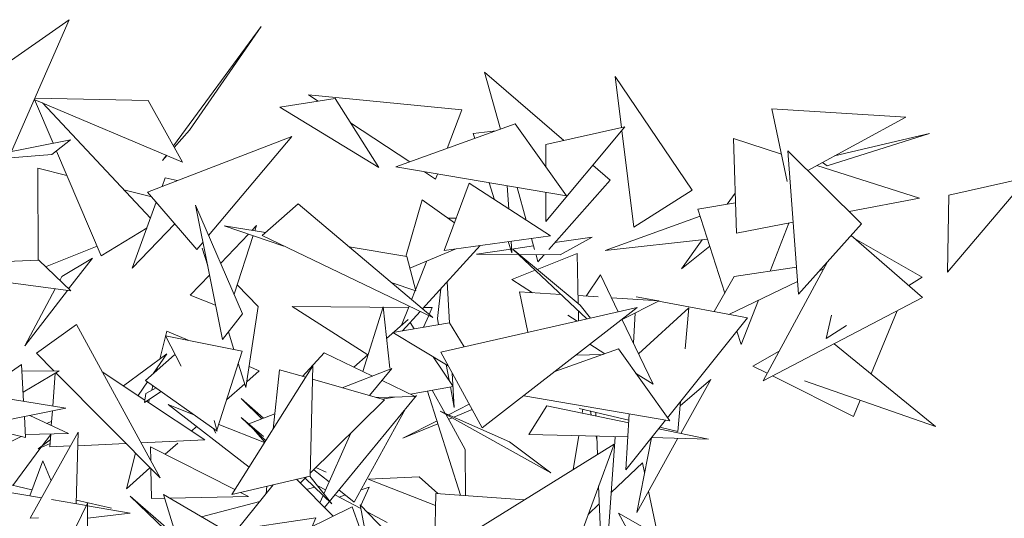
# Model space of a CAD drawing. Header units: millimetres. Extents: x -14485 to 13127, y -18923 to 3272.
# Tile 115 of 119: x 12162 to 12387, y 2869 to 2983. Entities that reach past the tile are written whole.
import ezdxf

# ---------------------------------------------------------------- set-up
doc = ezdxf.new("R2010")
doc.units = ezdxf.units.MM
doc.layers.add('G-IMPT', color=7, linetype='Continuous', lineweight=5)

# ---------------------------------------------------------------- blocks, each defined once
blk = doc.blocks.new('ÁRVORES ORNAMENTAIS - Pequeno e Médio Porte - Ipê-roxo-2865575-CORTE_CALÇADA')
at = {"layer": 'G-IMPT', "color": 253, "true_color": 0xaaaaaa}
for p, q in [((8401.49, 2960.64), (8433.41, 2982.95)), ((8420.29, 2952.92), (8433.41, 2982.95)), ((8457.22, 2954.2), (8477.22, 2981.37)), ((8460.92, 2957.77), (8477.22, 2981.37)), ((8531.89, 2957.97), (8528.23, 2970.95)), ((8546.32, 2955.43), (8528.23, 2970.95)), ((8575.57, 2944.1), (8558, 2969.97)), ((8559.44, 2958.36), (8558, 2969.97)), ((8459.3, 2950.46), (8425.46, 2964.76)), ((8429.77, 2954.77), (8425.51, 2964.74)), ((8451.46, 2964.54), (8425.61, 2965.09)), ((8451.97, 2937.66), (8427.33, 2963.97)), ((8459.3, 2950.46), (8451.46, 2964.54)), ((8494.16, 2964.95), (8481.48, 2962.97)), ((8490.26, 2964.34), (8488.02, 2965.83)), ((8523.02, 2962.42), (8488.02, 2965.83)), ((8504.1, 2949.22), (8494.16, 2964.95)), ((8504.1, 2949.22), (8481.48, 2962.97)), ((8519.68, 2953.57), (8523.02, 2962.42)), ((8593.81, 2962.61), (8597.31, 2946.08)), ((8593.81, 2962.61), (8624.38, 2960.72)), ((8511.15, 2950.5), (8497.62, 2959.46)), ((8601.96, 2948.59), (8624.38, 2960.72)), ((8460.92, 2957.77), (8457.42, 2953.84)), ((8535.24, 2959.17), (8507.99, 2949.36)), ((8530.79, 2957.57), (8525.61, 2957.01)), ((8535.24, 2959.17), (8546.94, 2942.78)), ((8542.23, 2954.52), (8560.26, 2958.55)), ((8542.24, 2936.95), (8560.26, 2958.55)), ((8562.25, 2935.62), (8559.52, 2957.67)), ((8408.02, 2950.52), (8433.76, 2955.55)), ((8429.49, 2952.19), (8433.76, 2955.55)), ((8451.32, 2943.64), (8484.23, 2956.3)), ((8465.24, 2933.71), (8484.23, 2956.3)), ((8525.61, 2957.01), (8525.99, 2955.84)), ((8585, 2955.82), (8585.71, 2934.28)), ((8585, 2955.82), (8595.99, 2952.31)), ((8629.74, 2957.01), (8606.38, 2949.6)), ((8608.11, 2951.92), (8629.74, 2957.01)), ((8440.75, 2929.09), (8430.53, 2953)), ((8542.23, 2949.37), (8542.23, 2954.52)), ((8599.83, 2920.39), (8597.44, 2953.07)), ((8614.27, 2936.38), (8597.44, 2953.07)), ((8408.02, 2950.52), (8429.49, 2952.19)), ((8454.74, 2950.84), (8455.61, 2952.02)), ((8455.74, 2951.96), (8454.74, 2950.84)), ((8605.33, 2950.41), (8606.38, 2949.6)), ((8426.33, 2928.1), (8426.26, 2949.09)), ((8426.26, 2949.09), (8432.92, 2947.41)), ((8546.94, 2942.78), (8507.99, 2949.36)), ((8517.04, 2946.59), (8514.54, 2948.25)), ((8556.9, 2946.35), (8552.93, 2949.76)), ((8604.07, 2949.73), (8627.51, 2942.25)), ((8454.62, 2944.91), (8455.34, 2946.9)), ((8458.09, 2946.25), (8455.34, 2946.9)), ((8517.04, 2946.59), (8517.48, 2947.76)), ((8542.89, 2930.55), (8556.9, 2946.35)), ((8633.9, 2925.4), (8652.21, 2946.99)), ((8634.18, 2942.97), (8652.21, 2946.99)), ((8445.9, 2944.14), (8452.27, 2942.53)), ((8462.58, 2930.54), (8451.32, 2943.64)), ((8524.7, 2945.64), (8519.01, 2930.29)), ((8524.7, 2945.64), (8543.24, 2933.67)), ((8529.26, 2945.77), (8530.52, 2941.88)), ((8533.41, 2945.06), (8533.77, 2939.78)), ((8537.74, 2937.22), (8535.64, 2944.69)), ((8575.57, 2944.1), (8562.25, 2935.62)), ((8510.24, 2928.97), (8513.96, 2941.88)), ((8521.36, 2936.63), (8513.96, 2941.88)), ((8542.24, 2936.95), (8542.24, 2943.57)), ((8585.41, 2943.4), (8583.61, 2940.86)), ((8611.44, 2939.18), (8627.51, 2942.25)), ((8633.9, 2925.4), (8634.18, 2942.97)), ((8447.82, 2926.26), (8453.31, 2941.33)), ((8468.42, 2910.04), (8462.24, 2940.62)), ((8472.99, 2915.88), (8462.24, 2940.62)), ((8477.45, 2933.73), (8485.71, 2940.98)), ((8485.71, 2940.98), (8516.39, 2915.01)), ((8585.48, 2941.18), (8576.92, 2939.71)), ((8576.92, 2939.71), (8583.03, 2920.58)), ((8521.75, 2937.67), (8519.86, 2937.7)), ((8577.41, 2938.18), (8555.71, 2930.32)), ((8451.19, 2935.52), (8440.75, 2929.09)), ((8447.82, 2926.26), (8457.57, 2936.37)), ((8482.44, 2931.33), (8468.78, 2935.97)), ((8478.19, 2934.38), (8468.78, 2935.97)), ((8476.2, 2936.01), (8475.14, 2934.89)), ((8475.8, 2934.78), (8476.2, 2936.01)), ((8585.71, 2934.28), (8598.64, 2936.74)), ((8597.68, 2936.56), (8593.37, 2925.62)), ((8599.83, 2920.39), (8614.27, 2936.38)), ((8474.36, 2934.07), (8467.99, 2927.38)), ((8471.05, 2920.34), (8475.45, 2933.7)), ((8477.45, 2933.73), (8516.39, 2915.01)), ((8519.01, 2930.29), (8543.24, 2933.67)), ((8534.28, 2932.42), (8534.46, 2929.75)), ((8539.63, 2930.52), (8538.91, 2933.07)), ((8544.26, 2932.1), (8552.8, 2933.37)), ((8545.49, 2929.3), (8552.8, 2933.37)), ((8579.1, 2932.89), (8555.71, 2930.32)), ((8577.87, 2932.76), (8573.15, 2926.1)), ((8628.18, 2919.6), (8611.86, 2933.71)), ((8628.09, 2924.23), (8612.63, 2933.04)), ((8428.03, 2926.61), (8439.79, 2931.33)), ((8462.58, 2930.54), (8463.95, 2932.17)), ((8465.03, 2926.8), (8463.76, 2930.86)), ((8510.45, 2928.94), (8497.32, 2931.15)), ((8511.14, 2926.32), (8521.52, 2930.64)), ((8527.2, 2931.43), (8514.04, 2917)), ((8526.35, 2929.44), (8534.19, 2930.6)), ((8533.63, 2932.33), (8534.46, 2929.75)), ((8534.4, 2930.64), (8539.39, 2931.38)), ((8551.53, 2914.72), (8534.66, 2930.61)), ((8550.07, 2917.87), (8534.66, 2930.61)), ((8579.6, 2931.32), (8573.15, 2926.1)), ((8426.48, 2928.1), (8415.03, 2927.6)), ((8433.77, 2921.09), (8426.48, 2928.1)), ((8438.71, 2928.56), (8431.74, 2924.38)), ((8438.71, 2928.56), (8433.3, 2921.54)), ((8512.52, 2921.12), (8510.45, 2928.94)), ((8515.07, 2927.96), (8512.46, 2921.34)), ((8535.97, 2929.37), (8526.35, 2929.44)), ((8545.49, 2929.3), (8536.16, 2929.37)), ((8540.41, 2927.75), (8539.96, 2929.34)), ((8549.37, 2929.62), (8540.24, 2926)), ((8540.41, 2927.75), (8541.81, 2929.33)), ((8549.37, 2929.62), (8549.61, 2918.21)), ((8539.76, 2925.8), (8534.45, 2923.69)), ((8585.21, 2924.38), (8599.38, 2926.54)), ((8606.58, 2927.87), (8591.77, 2900.57)), ((8604.51, 2925.57), (8605.63, 2926.11)), ((8433.77, 2921.09), (8413.49, 2923.86)), ((8431.27, 2923.5), (8431.74, 2924.38)), ((8465.45, 2924.71), (8461.06, 2920.09)), ((8539.17, 2920.69), (8534.45, 2923.69)), ((8554.65, 2924.76), (8551.42, 2919.91)), ((8554.65, 2924.76), (8558.72, 2916.35)), ((8580.63, 2916.37), (8585.21, 2924.38)), ((8628.09, 2924.23), (8625.06, 2922.3)), ((8423.28, 2908.55), (8430.24, 2921.58)), ((8433.03, 2921.19), (8423.28, 2908.55)), ((8476.54, 2917.55), (8471.77, 2922.52)), ((8512.52, 2921.12), (8506.93, 2923.02)), ((8512.39, 2921.17), (8511.57, 2919.09)), ((8518.21, 2921.57), (8517.46, 2914.8)), ((8519.69, 2923.2), (8520.22, 2913.81)), ((8583.96, 2915.74), (8599.63, 2923.24)), ((8466.84, 2917.84), (8461.06, 2920.09)), ((8536.21, 2920.88), (8538.08, 2911.65)), ((8536.21, 2920.88), (8545.62, 2920.28)), ((8549.57, 2920.03), (8554.17, 2919.73)), ((8557.18, 2919.54), (8568.03, 2918.84)), ((8562.84, 2919.76), (8567.45, 2918.88)), ((8590.75, 2918.99), (8586.77, 2908.88)), ((8628.18, 2919.6), (8591.77, 2900.57)), ((8473.76, 2899.08), (8476.54, 2917.55)), ((8510.87, 2917.32), (8484.31, 2917.51)), ((8501.56, 2906.51), (8484.31, 2917.51)), ((8505.07, 2917.46), (8500.45, 2902.75)), ((8506.59, 2903.44), (8505.07, 2917.46)), ((8510.98, 2917.61), (8509.27, 2913.26)), ((8516.3, 2917.28), (8514.3, 2917.29)), ((8516.3, 2917.28), (8515.58, 2915.7)), ((8518.22, 2907.13), (8563.05, 2917.34)), ((8527.69, 2889.85), (8563.05, 2917.34)), ((8552.39, 2914.91), (8550.07, 2917.87)), ((8559.59, 2914.55), (8568.03, 2918.84)), ((8563.37, 2906.73), (8574.81, 2917.25)), ((8567.93, 2918.79), (8588.2, 2914.94)), ((8573.99, 2907.91), (8574.81, 2917.25)), ((8468.42, 2910.04), (8472.99, 2915.88)), ((8510.76, 2914.57), (8505.85, 2910.27)), ((8513.49, 2916.41), (8509.48, 2912)), ((8515.47, 2915.45), (8514.28, 2912.81)), ((8517.46, 2914.8), (8517.73, 2913.39)), ((8549.34, 2914.22), (8547.25, 2915.55)), ((8549.65, 2916.49), (8549.69, 2914.3)), ((8559.55, 2914.62), (8566.71, 2899.84)), ((8562.62, 2916.09), (8562.21, 2909.14)), ((8588.2, 2914.94), (8569.96, 2892.15)), ((8607.41, 2915.53), (8606.15, 2910.24)), ((8616.42, 2902.15), (8622.38, 2916.57)), ((8435.12, 2913.4), (8425.93, 2906.88)), ((8435.12, 2913.4), (8454.16, 2878.44)), ((8520.23, 2913.81), (8507.3, 2911.64)), ((8512.19, 2912.46), (8511.21, 2913.9)), ((8523.59, 2908.36), (8520.23, 2913.81)), ((8610.82, 2913.22), (8606.15, 2910.24)), ((8455.74, 2911.92), (8454.1, 2905.55)), ((8472.88, 2907.39), (8455.44, 2910.84)), ((8455.44, 2910.84), (8458.99, 2903.96)), ((8460.59, 2909.83), (8455.74, 2911.92)), ((8471.03, 2907.76), (8469.77, 2911.76)), ((8519.92, 2904.04), (8507.3, 2911.64)), ((8585.79, 2911.93), (8586.77, 2908.88)), ((8558.76, 2907.86), (8544.27, 2902.73)), ((8552.24, 2908.93), (8555.68, 2906.77)), ((8558.76, 2907.86), (8570.47, 2891.43)), ((8607.97, 2909.04), (8631.12, 2890.18)), ((8425.93, 2906.88), (8429.91, 2902.87)), ((8445.82, 2899.43), (8455.73, 2906.75)), ((8457.47, 2906.48), (8450.82, 2900.7)), ((8452.68, 2902.32), (8455.73, 2906.75)), ((8472.88, 2907.39), (8467.11, 2889.3)), ((8491.6, 2907), (8486.68, 2901.61)), ((8491.6, 2907), (8502.68, 2901.68)), ((8501.65, 2906.59), (8498.4, 2903.74)), ((8521.08, 2899.33), (8516.5, 2906.09)), ((8527.69, 2889.85), (8518.22, 2907.13)), ((8549.07, 2906.47), (8555.28, 2906.63)), ((8589.47, 2903.93), (8595.46, 2907.37)), ((8422.58, 2904.29), (8412.76, 2897.6)), ((8423.02, 2895.91), (8422.58, 2904.29)), ((8453.61, 2903.67), (8453.43, 2902.97)), ((8470.58, 2874.7), (8489.04, 2903.99)), ((8473.76, 2899.08), (8472.01, 2904.64)), ((8476.77, 2902.83), (8474.48, 2903.82)), ((8488.43, 2878.87), (8489.04, 2903.99)), ((8495.74, 2899), (8507.08, 2903.38)), ((8501.97, 2897.21), (8507.08, 2903.38)), ((8519.44, 2904.33), (8520.11, 2900.77)), ((8592.72, 2902.31), (8589.47, 2903.93)), ((8422.66, 2902.81), (8431.14, 2902.88)), ((8422.91, 2897.99), (8431.14, 2902.88)), ((8429.68, 2894.81), (8430.22, 2902.33)), ((8430.36, 2902.41), (8454.16, 2878.44)), ((8440.97, 2902.65), (8450.67, 2896.21)), ((8476.77, 2902.83), (8473.95, 2900.33)), ((8481.45, 2903.12), (8479.97, 2889.59)), ((8481.45, 2903.12), (8487.41, 2901.4)), ((8488.97, 2900.95), (8505.4, 2896.22)), ((8520.86, 2902.31), (8521.3, 2894.47)), ((8562.67, 2902.37), (8566.71, 2899.84)), ((8612.43, 2892.49), (8593.94, 2901.7)), ((8401.18, 2899.5), (8432.67, 2894.32)), ((8449.17, 2897.21), (8451.32, 2900.35)), ((8467.17, 2889.09), (8450.82, 2900.7)), ((8450.88, 2897.71), (8453.24, 2898.99)), ((8452.53, 2899.49), (8452.27, 2898.46)), ((8473.49, 2899.93), (8469.32, 2896.23)), ((8504.82, 2900.65), (8512.41, 2897.01)), ((8521.08, 2899.33), (8511.3, 2897.54)), ((8520.41, 2899.21), (8521.3, 2894.47)), ((8572.85, 2894.88), (8579.85, 2900.9)), ((8572.99, 2888.6), (8579.85, 2900.9)), ((8601.25, 2900.55), (8631.12, 2890.18)), ((8454.44, 2898.13), (8450.59, 2895.65)), ((8450.88, 2897.71), (8450.59, 2895.65)), ((8472.65, 2896.52), (8477.41, 2891.93)), ((8472.65, 2896.52), (8477.79, 2892.07)), ((8512.72, 2897.25), (8491.67, 2871.7)), ((8512.41, 2897.01), (8503.49, 2896.77)), ((8507.66, 2896.88), (8504.87, 2896.37)), ((8522.76, 2874.49), (8515.21, 2898.26)), ((8519.24, 2893.15), (8516.29, 2898.46)), ((8570.47, 2891.43), (8537.16, 2897.2)), ((8407.22, 2889.3), (8432.67, 2894.32)), ((8451.06, 2895.96), (8464.36, 2887.12)), ((8451.74, 2896.39), (8451.54, 2895.64)), ((8461.86, 2892.86), (8455.99, 2895.17)), ((8474.5, 2880.92), (8455.99, 2895.17)), ((8505.4, 2896.22), (8488.44, 2879.51)), ((8498.5, 2872.95), (8510.21, 2894.21)), ((8520.01, 2892.82), (8524.74, 2895.23)), ((8538.33, 2888.37), (8542.42, 2894.88)), ((8542.42, 2894.88), (8561.13, 2891.04)), ((8549.84, 2894.3), (8561.16, 2891.64)), ((8572.33, 2889.02), (8572.93, 2895.87)), ((8612.43, 2892.49), (8613.94, 2896.15)), ((8423.45, 2887.64), (8423.2, 2892.45)), ((8424.41, 2892.69), (8433.28, 2888.54)), ((8429.35, 2890.37), (8429.6, 2893.71)), ((8478.27, 2886.9), (8472.68, 2892.22)), ((8477.8, 2887.89), (8472.68, 2892.22)), ((8474.42, 2890.77), (8480.35, 2893.06)), ((8533.94, 2886.65), (8518.06, 2893.68)), ((8518.06, 2893.68), (8543.38, 2879.63)), ((8523.83, 2884.92), (8519.35, 2892.96)), ((8519.99, 2891.8), (8520.82, 2892.14)), ((8521.19, 2892.29), (8525.4, 2894.03)), ((8550.53, 2893.21), (8550.67, 2894.11)), ((8552.57, 2892.79), (8552.36, 2893.71)), ((8553.61, 2893.41), (8553.65, 2892.57)), ((8561.25, 2893.03), (8560.48, 2880.31)), ((8423.45, 2887.64), (8412.63, 2890.36)), ((8428.36, 2890.84), (8429.43, 2891.38)), ((8462.48, 2890.17), (8461.32, 2889.14)), ((8466.51, 2891.55), (8467.17, 2889.09)), ((8478.02, 2886.5), (8467.54, 2890.63)), ((8509.59, 2887.5), (8517.37, 2891.47)), ((8509.59, 2887.5), (8517.58, 2890.8)), ((8569.51, 2891.59), (8560.48, 2880.31)), ((8568.23, 2889.99), (8572.33, 2889.02)), ((8413.61, 2883.4), (8422.47, 2887.87)), ((8423.41, 2888.33), (8433.28, 2888.54)), ((8435.47, 2888.86), (8424.52, 2869.24)), ((8427.29, 2885.76), (8429.21, 2888.33)), ((8429, 2885.51), (8429.21, 2888.45)), ((8435.47, 2888.86), (8435.05, 2872.52)), ((8466.37, 2889.65), (8466.9, 2888.63)), ((8478.06, 2886.57), (8475.46, 2889.57)), ((8497.72, 2888.65), (8491.54, 2874.85)), ((8538.33, 2888.37), (8560.93, 2887.78)), ((8548.46, 2880.39), (8549.7, 2888.07)), ((8553.85, 2887.21), (8553.68, 2887.97)), ((8553.82, 2887.96), (8553.98, 2883.81)), ((8558.05, 2887.85), (8556.25, 2862.47)), ((8562.94, 2870.58), (8566.28, 2887.55)), ((8562.94, 2870.58), (8572.36, 2887.48)), ((8566.35, 2887.63), (8579.35, 2887.29)), ((8567.95, 2889.63), (8579.35, 2887.29)), ((8420.59, 2876.73), (8426.99, 2885.35)), ((8426.34, 2885.06), (8429.12, 2887.1)), ((8426.34, 2885.06), (8429.06, 2886.29)), ((8429, 2885.51), (8433.73, 2885.73)), ((8435.39, 2885.8), (8446.35, 2886.3)), ((8449.79, 2886.46), (8464.36, 2887.12)), ((8451.95, 2885.57), (8471.25, 2875.77)), ((8451.95, 2885.57), (8452.03, 2882.35)), ((8458.23, 2886.4), (8455.35, 2883.85)), ((8522.9, 2864.5), (8557.79, 2886.18)), ((8533.94, 2886.65), (8543.38, 2879.63)), ((8545.61, 2853.22), (8557.79, 2886.18)), ((8448.56, 2884.08), (8446.47, 2875.98)), ((8523.87, 2874.41), (8523.83, 2884.92)), ((8427.41, 2882.33), (8424.41, 2874.34)), ((8429.3, 2877.8), (8427.41, 2882.33)), ((8451.86, 2880.75), (8446.47, 2875.98)), ((8489.74, 2880.8), (8492.1, 2879.72)), ((8557.15, 2875.11), (8564.29, 2881.85)), ((8564.29, 2881.85), (8564.74, 2879.71)), ((8407.71, 2879.72), (8424.93, 2875.72)), ((8452.07, 2880.55), (8452.23, 2873.73)), ((8470.58, 2874.7), (8488.43, 2878.87)), ((8487.58, 2878.67), (8486.14, 2877.25)), ((8493.39, 2872.53), (8488.34, 2878.85)), ((8489.26, 2880.32), (8492.74, 2877.54)), ((8501.67, 2878.18), (8513.33, 2878.7)), ((8517.54, 2874.86), (8513.33, 2878.7)), ((8408.29, 2877.1), (8427.11, 2873.88)), ((8480.01, 2876.9), (8471.77, 2866.7)), ((8478.54, 2876.56), (8478.35, 2874.85)), ((8493.66, 2869.71), (8485.27, 2878.13)), ((8493.39, 2872.53), (8487.26, 2878.35)), ((8489.4, 2876.33), (8487.55, 2875.84)), ((8491.93, 2875.72), (8490.33, 2876.57)), ((8501.87, 2876.37), (8499.95, 2872.12)), ((8501.87, 2876.37), (8500.05, 2875.75)), ((8517.03, 2872.15), (8501.67, 2878.18)), ((8554.25, 2876.62), (8554.81, 2862.09)), ((8447.32, 2874.27), (8457.42, 2864.59)), ((8447.32, 2874.27), (8457.86, 2865.18)), ((8454.95, 2874.64), (8458.99, 2861.53)), ((8454.95, 2874.64), (8491.07, 2853.59)), ((8474.38, 2874.18), (8456.37, 2873.81)), ((8472.49, 2875.15), (8474.38, 2874.18)), ((8491.36, 2874.46), (8490.61, 2872.78)), ((8499.97, 2871.46), (8494.06, 2874.6)), ((8495, 2875.74), (8498.5, 2872.95)), ((8496.5, 2874.55), (8495.07, 2874.06)), ((8517.07, 2874.9), (8516.82, 2859.29)), ((8537.32, 2873.46), (8517.07, 2874.9)), ((8565.64, 2875.42), (8567.75, 2865.34)), ((8437.64, 2872.65), (8427.8, 2852.85)), ((8429.37, 2873.49), (8437.38, 2872.12)), ((8435.07, 2873.37), (8443.11, 2871.51)), ((8437.64, 2872.65), (8437.48, 2853.55)), ((8437.64, 2872.08), (8447.35, 2870.41)), ((8455.21, 2873.79), (8452.23, 2873.73)), ((8476.91, 2873.07), (8463.61, 2869.6)), ((8481.06, 2863.56), (8498.01, 2871.84)), ((8498.01, 2871.84), (8499.73, 2866.99)), ((8503.72, 2851.76), (8499.81, 2872.27)), ((8499.81, 2872.27), (8510.59, 2861.2)), ((8551.85, 2870.11), (8554.41, 2872.52)), ((8437.61, 2869.24), (8447.35, 2870.41)), ((8505.98, 2868.27), (8501.28, 2870.77)), ((8594, 2850.36), (8558.81, 2870.44)), ((8562.22, 2864.06), (8558.81, 2870.44)), ((8426.43, 2869.35), (8424.52, 2869.24)), ((8489.7, 2869.35), (8469.22, 2866.33)), ((8489.7, 2869.35), (8488.84, 2867.36))]:
    blk.add_line(p, q, dxfattribs=at)

msp = doc.modelspace()

# ---------------------------------------------------------------- block references
at = {"layer": 'G-IMPT', "color": 253, "true_color": 0xaaaaaa}
msp.add_blockref('ÁRVORES ORNAMENTAIS - Pequeno e Médio Porte - Ipê-roxo-2865575-CORTE_CALÇADA', (3740.319, 0), dxfattribs=at)

doc.saveas('drawing.dxf')
